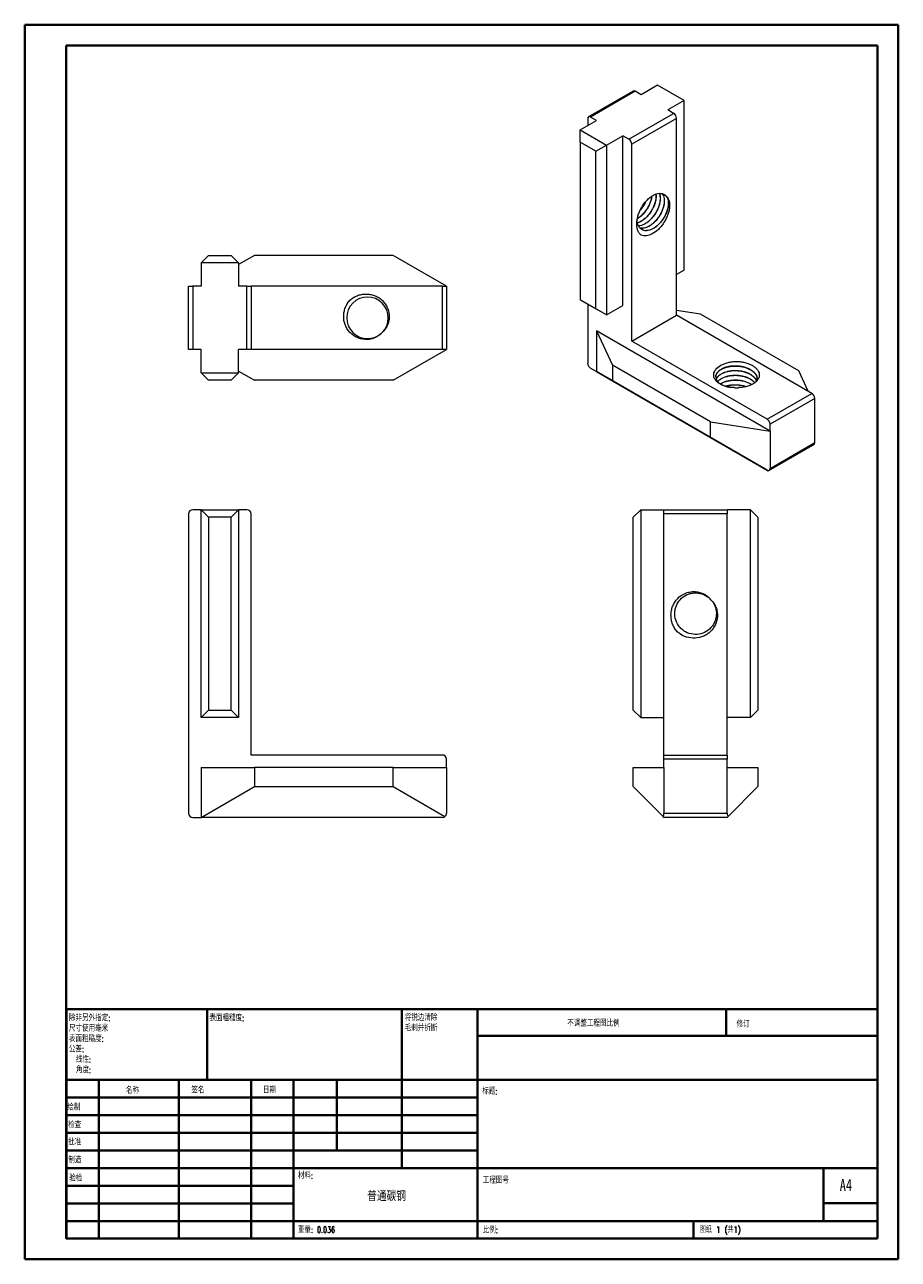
# Model space of a CAD drawing. Header units: millimetres. Extents: x 0 to 210, y 0 to 297.
import ezdxf

# ---------------------------------------------------------------- set-up
doc = ezdxf.new("R2010")
doc.units = ezdxf.units.MM
doc.styles.add('SLDTEXTSTYLE0', font='TXT', dxfattribs={"width": 0.75, "bigfont": 'bigfont'})
doc.styles.add('SLDTEXTSTYLE1', font='TXT', dxfattribs={"width": 0.75})
doc.styles.add('SLDTEXTSTYLE2', font='TXT', dxfattribs={"width": 0.694444, "bigfont": 'bigfont'})

# ---------------------------------------------------------------- blocks, each defined once
blk = doc.blocks.new('SW_NOTE_0')
at = {"color": 0, "linetype": 'Continuous', "lineweight": 0, "char_height": 1.5, "attachment_point": 1, "style": 'SLDTEXTSTYLE0'}
for s, insert in [('\\M+18FAB锐边\\M+190B4\\M+18F9C', (0, 1.93)), ('\\M+196D1\\M+18E68\\M+19BF3\\M+190DC\\M+19266', (0, -0.57))]:
    blk.add_mtext(s, dxfattribs=dict(at, insert=insert))
blk = doc.blocks.new('SW_NOTE_1')
at = {"color": 0, "linetype": 'Continuous', "lineweight": 0, "char_height": 1.5, "attachment_point": 1, "style": 'SLDTEXTSTYLE0'}
for s, insert in [('\\M+18F9C\\M+194F1另\\M+18A4F\\M+18E77\\M+192E8:', (0, 1.93)), ('\\M+18EDA\\M+190A1\\M+18E67\\M+19770\\M+19F7C\\M+195C4', (0, -0.57)), ('\\M+1955C\\M+196CA\\M+19165糙\\M+19378:', (0, -3.07)), ('\\M+18CF6\\M+18DB7:', (0, -5.57)), ('线\\M+190AB:', (1.69, -8.07)), ('\\M+18A70\\M+19378:', (1.69, -10.57))]:
    blk.add_mtext(s, dxfattribs=dict(at, insert=insert))

msp = doc.modelspace()

# ---------------------------------------------------------------- linework, layer by layer
at = {"color": 7, "linetype": 'Continuous', "lineweight": 40}
for p, q in [((0.08, 0.21), (0.08, 297.21)), ((0.08, 297.21), (210.08, 297.21)), ((210.08, 0.21), (210.08, 297.21)), ((210.08, 292.21), (210.08, 297.21)), ((10.08, 292.21), (205.08, 292.21)), ((10.08, 5.21), (10.08, 292.21)), ((205.08, 5.21), (205.08, 292.21)), ((10.11, 60.37), (205.08, 60.37)), ((10.11, 60.37), (10.11, 5.12)), ((43.91, 43.37), (43.91, 60.37)), ((90.71, 60.37), (90.71, 22.12)), ((108.91, 60.37), (108.91, 5.12)), ((168.68, 54.09), (168.68, 60.46)), ((205.08, 54), (108.91, 54)), ((205.08, 43.37), (10.11, 43.37)), ((17.91, 43.37), (17.91, 5.12)), ((37.1, 43.37), (37.1, 5.12)), ((54.51, 43.37), (54.51, 5.12)), ((64.71, 5.12), (64.71, 43.37)), ((75.11, 26.37), (75.11, 43.37)), ((108.91, 39.12), (10.11, 39.12)), ((108.91, 34.87), (10.11, 34.87)), ((108.91, 30.62), (10.11, 30.62)), ((108.91, 26.37), (10.11, 26.37)), ((64.71, 22.12), (10.11, 22.12)), ((64.71, 22.12), (205.08, 22.12)), ((192.08, 9.46), (192.08, 22.21)), ((64.71, 17.87), (10.11, 17.87)), ((64.71, 13.62), (10.11, 13.62)), ((205.08, 13.71), (192.08, 13.71)), ((10.11, 9.37), (205.08, 9.37)), ((160.88, 5.21), (160.88, 9.46)), ((10.08, 5.21), (205.08, 5.21)), ((205.08, 5.21), (180.99, 5.21)), ((0.08, 0.21), (210.08, 0.21))]:
    msp.add_line(p, q, dxfattribs=at)
at = {"color": 7, "linetype": 'Continuous', "lineweight": 15}
for p, q in [((152.23, 282.67), (148.27, 280.38)), ((158.6, 278.99), (152.23, 282.67)), ((146.36, 281.25), (135.61, 275.04)), ((146.86, 281.2), (136.11, 274.99)), ((148.27, 280.38), (146.86, 281.2)), ((158.6, 278.99), (154.64, 276.71)), ((156.05, 275.89), (154.64, 276.71)), ((158.6, 238.17), (158.6, 278.99)), ((133.57, 271.89), (137.53, 274.18)), ((135.41, 274.59), (135.41, 272.95)), ((137.53, 274.18), (136.11, 274.99)), ((145.31, 269.69), (156.05, 275.89)), ((156.76, 274.67), (146.01, 268.46)), ((156.76, 227.31), (156.76, 274.67)), ((133.57, 271.89), (139.93, 268.22)), ((133.57, 268.95), (133.57, 271.89)), ((139.93, 268.22), (143.89, 270.5)), ((143.89, 229.68), (143.89, 270.5)), ((145.31, 269.69), (143.89, 270.5)), ((137.39, 266.75), (133.57, 268.95)), ((133.57, 268.95), (133.57, 231.06)), ((137.39, 266.75), (139.93, 268.22)), ((139.93, 268.22), (139.93, 227.39)), ((146.01, 221.1), (146.01, 268.46)), ((137.39, 228.86), (137.39, 266.75)), ((42.48, 239.9), (44.28, 241.7)), ((44.28, 241.7), (49.68, 241.7)), ((51.48, 239.9), (49.68, 241.7)), ((55.3, 241.7), (51.48, 239.49)), ((88.66, 241.7), (55.3, 241.7)), ((101.48, 234.3), (88.66, 241.7)), ((51.48, 239.9), (42.48, 239.9)), ((42.48, 239.9), (42.48, 234.3)), ((51.48, 239.9), (51.48, 234.3)), ((158.6, 238.17), (156.76, 237.11)), ((39.48, 219.1), (39.48, 234.3)), ((39.48, 234.3), (40.48, 234.3)), ((40.48, 234.3), (40.48, 219.1)), ((42.48, 234.3), (40.48, 234.3)), ((53.48, 234.3), (51.48, 234.3)), ((53.48, 219.1), (53.48, 234.3)), ((53.48, 234.3), (54.48, 234.3)), ((54.48, 234.3), (54.48, 219.1)), ((100.48, 234.3), (54.48, 234.3)), ((100.48, 219.1), (100.48, 234.3)), ((100.48, 234.3), (101.48, 234.3)), ((101.48, 234.3), (101.48, 219.1)), ((133.57, 231.06), (137.39, 228.86)), ((139.93, 227.39), (133.57, 231.06)), ((133.57, 231.06), (133.57, 231.06)), ((135.41, 230), (135.41, 215.79)), ((139.93, 227.39), (137.39, 228.86)), ((139.93, 227.39), (143.89, 229.68)), ((146.01, 221.1), (156.76, 227.31)), ((162.57, 227.55), (156.76, 228.44)), ((189.29, 208.53), (156.76, 227.31)), ((186.16, 213.93), (162.57, 227.55)), ((179.25, 199.47), (137.53, 223.55)), ((137.53, 223.55), (137.53, 213.75)), ((137.53, 223.55), (141.36, 215.3)), ((178.54, 202.33), (146.01, 221.1)), ((40.48, 219.1), (39.48, 219.1)), ((42.48, 219.1), (40.48, 219.1)), ((42.48, 213.5), (42.48, 219.1)), ((53.48, 219.1), (51.48, 219.1)), ((51.48, 213.5), (51.48, 219.1)), ((54.48, 219.1), (53.48, 219.1)), ((100.48, 219.1), (54.48, 219.1)), ((88.66, 211.7), (101.48, 219.1)), ((101.48, 219.1), (100.48, 219.1)), ((51.48, 213.9), (55.3, 211.7)), ((136.11, 214.57), (137.53, 213.75)), ((164.95, 201.68), (141.36, 215.3)), ((141.36, 215.3), (141.36, 211.54)), ((188.44, 209.02), (186.16, 213.93)), ((42.48, 213.5), (51.48, 213.5)), ((44.28, 211.7), (42.48, 213.5)), ((49.68, 211.7), (44.28, 211.7)), ((49.68, 211.7), (51.48, 213.5)), ((88.66, 211.7), (55.3, 211.7)), ((137.53, 213.75), (141.36, 211.54)), ((178.54, 190.08), (137.53, 213.75)), ((141.36, 211.54), (164.95, 197.92)), ((178.54, 202.33), (189.29, 208.53)), ((189.99, 207.31), (179.25, 201.1)), ((189.99, 205.67), (189.99, 207.31)), ((189.99, 196.69), (189.99, 205.67)), ((164.95, 197.92), (164.95, 201.68)), ((164.95, 201.68), (179.25, 199.47)), ((179.25, 199.47), (179.25, 201.1)), ((179.25, 199.47), (179.25, 190.49)), ((164.95, 197.92), (178.83, 189.91)), ((178.92, 189.96), (189.91, 196.3)), ((179.25, 190.49), (189.99, 196.69)), ((39.48, 179.53), (39.48, 107.53)), ((42.48, 180.53), (40.48, 180.53)), ((42.48, 130.53), (42.48, 180.53)), ((44.28, 178.73), (42.48, 180.53)), ((42.48, 180.53), (51.48, 180.53)), ((44.28, 178.73), (44.28, 132.33)), ((49.68, 178.73), (44.28, 178.73)), ((49.68, 178.73), (51.48, 180.53)), ((49.68, 132.33), (49.68, 178.73)), ((51.48, 180.53), (51.48, 130.53)), ((53.48, 180.53), (51.48, 180.53)), ((54.48, 121.53), (54.48, 179.53)), ((146.35, 178.73), (148.15, 180.53)), ((146.35, 132.33), (146.35, 178.73)), ((148.15, 180.53), (148.15, 130.53)), ((148.15, 180.53), (153.75, 180.53)), ((153.75, 180.53), (168.95, 180.53)), ((153.75, 179.53), (153.75, 180.53)), ((168.95, 179.53), (153.75, 179.53)), ((153.75, 121.53), (153.75, 179.53)), ((168.95, 180.53), (168.95, 179.53)), ((174.55, 180.53), (168.95, 180.53)), ((168.95, 121.53), (168.95, 179.53)), ((174.55, 130.53), (174.55, 180.53)), ((174.55, 180.53), (176.35, 178.73)), ((176.35, 178.73), (176.35, 132.33)), ((42.48, 130.53), (44.28, 132.33)), ((44.28, 132.33), (49.68, 132.33)), ((51.48, 130.53), (49.68, 132.33)), ((148.15, 130.53), (146.35, 132.33)), ((176.35, 132.33), (174.55, 130.53)), ((51.48, 130.53), (42.48, 130.53)), ((148.15, 130.53), (153.75, 130.53)), ((174.55, 130.53), (168.95, 130.53)), ((100.48, 121.53), (54.48, 121.53)), ((101.48, 118.53), (101.48, 120.53)), ((153.75, 121.53), (168.95, 121.53)), ((153.75, 120.53), (153.75, 121.53)), ((153.75, 118.53), (153.75, 120.53)), ((168.95, 120.53), (153.75, 120.53)), ((168.95, 121.53), (168.95, 120.53)), ((168.95, 118.53), (168.95, 120.53)), ((42.48, 118.53), (55.3, 118.53)), ((42.48, 118.53), (42.48, 106.53)), ((55.3, 118.53), (55.3, 113.93)), ((88.66, 118.53), (55.3, 118.53)), ((88.66, 113.93), (88.66, 118.53)), ((88.66, 118.53), (101.48, 118.53)), ((101.48, 118.53), (101.48, 107.53)), ((146.35, 113.93), (146.35, 118.53)), ((146.35, 118.53), (153.75, 118.53)), ((153.75, 118.53), (153.75, 107.53)), ((168.95, 107.53), (168.95, 118.53)), ((168.95, 118.53), (176.35, 118.53)), ((176.35, 118.53), (176.35, 113.93)), ((42.48, 106.53), (55.3, 113.93)), ((55.3, 113.93), (88.66, 113.93)), ((88.66, 113.93), (101.1, 106.75)), ((146.35, 113.93), (153.53, 106.75)), ((169.16, 106.75), (176.35, 113.93)), ((153.75, 107.53), (168.95, 107.53)), ((40.48, 106.53), (42.48, 106.53)), ((100.48, 106.53), (42.48, 106.53)), ((153.75, 106.53), (153.53, 106.75)), ((168.95, 106.53), (153.75, 106.53)), ((169.16, 106.75), (168.95, 106.53))]:
    msp.add_line(p, q, dxfattribs=at)
at = {"color": 7, "linetype": 'Continuous', "lineweight": 15, "flags": 128}
msp.add_lwpolyline([(86.17, 223.35), (86.62, 223.9), (87.09, 224.77), (87.38, 225.73), (87.48, 226.72), (87.38, 227.69), (87.11, 228.59), (86.65, 229.46), (86.01, 230.23), (85.24, 230.87), (84.37, 231.33), (83.47, 231.6), (82.5, 231.7), (81.51, 231.6), (80.55, 231.31), (79.68, 230.84), (78.94, 230.23), (78.33, 229.5), (77.86, 228.63), (77.57, 227.67), (77.48, 226.68), (77.58, 225.71), (77.85, 224.8), (78.31, 223.94), (78.94, 223.16), (79.72, 222.53), (80.58, 222.07), (81.49, 221.8), (82.46, 221.7), (83.32, 221.77), (84.17, 221.99), (84.96, 222.36), (85.66, 222.84), (85.66, 222.84)], dxfattribs=at)
at = {"color": 7, "linetype": 'Continuous', "lineweight": 15}
for centre, radius, start, end in [((146.57, 280.79), 0.503, 54.3824, 114.3071), ((135.84, 274.66), 0.437, 50.7967, 189.214), ((155.23, 274.6), 1.54, 2.6055, 57.3945), ((144.48, 268.39), 1.54, 2.6055, 57.3945), ((153.02, 254.81), 1.72, 41.4962, 59.8672), ((82.48, 226.7), 5, 309.4743, 320.5257), ((136.94, 215.86), 1.54, 182.6055, 237.3945), ((171.19, 218.53), 8.65, 266.8076, 273.1924), ((188.46, 207.24), 1.54, 2.6055, 57.3945), ((177.71, 201.03), 1.54, 2.6055, 57.3945), ((40.48, 179.53), 1, 90, 180), ((53.48, 179.53), 1, 0, 90), ((161.35, 155.53), 5, 34.1821, 45), ((100.48, 120.53), 1, 0, 90), ((40.48, 107.53), 1, 180, 270), ((100.48, 107.53), 1, 308.5293, 0), ((100.48, 107.53), 1, 270, 308.5293)]:
    msp.add_arc(centre, radius, start, end, dxfattribs=at)
for centre, major_axis, ratio, start_param, end_param in [((189.7, 197.33), (-0.19, 1.04), 0.218403, 3.218333, 4.003812), ((178.13, 190.66), (1.09, -0.34), 0.697943, 5.602126, 6.500459), ((177.83, 190.49), (1, -0.577), 0.00007, 5.497828, 6.170291), ((153.17, 107.53), (0, 1), 0.57735, 3.814056, 4.712389), ((169.52, 107.53), (0, 1), 0.57735, 1.570796, 2.46913)]:
    msp.add_ellipse(centre, major_axis=major_axis, ratio=ratio, start_param=start_param, end_param=end_param, dxfattribs=at)
for points, knots in [([(148.29, 246.6), (148.11, 246.73), (147.96, 246.88), (147.69, 247.23), (147.58, 247.44), (147.39, 247.9), (147.32, 248.14), (147.23, 248.68), (147.21, 248.97), (147.21, 249.57), (147.24, 249.88), (147.34, 250.53), (147.41, 250.86), (147.6, 251.53), (147.72, 251.86), (148, 252.53), (148.16, 252.86), (148.7, 253.81), (149.14, 254.42), (149.86, 255.18), (150.11, 255.42), (150.62, 255.83), (150.87, 256.01), (151.39, 256.31), (151.65, 256.43), (152.16, 256.59), (152.41, 256.64), (153.12, 256.68), (153.54, 256.56), (153.89, 256.3)], [0, 0, 0, 0, 0.0625, 0.0625, 0.125, 0.125, 0.1875, 0.1875, 0.25, 0.25, 0.3125, 0.3125, 0.375, 0.375, 0.4375, 0.4375, 0.5, 0.5, 0.625, 0.625, 0.6875, 0.6875, 0.75, 0.75, 0.8125, 0.8125, 0.875, 0.875, 1, 1, 1, 1]), ([(154.31, 255.95), (154.42, 255.79), (154.64, 255.48), (154.81, 254.82), (154.85, 254.07), (154.75, 253.25), (154.52, 252.39), (154.16, 251.51), (153.68, 250.64), (153.1, 249.83), (152.46, 249.12), (151.77, 248.52), (151.06, 248.06), (150.32, 247.75), (149.61, 247.62), (148.96, 247.66), (148.4, 247.88), (147.94, 248.26), (147.58, 248.8), (147.34, 249.42), (147.3, 249.89), (147.28, 250.09)], [0, 0, 0, 0, 0.053879, 0.108496, 0.162752, 0.215336, 0.266764, 0.319923, 0.374149, 0.428375, 0.481534, 0.532963, 0.585546, 0.639532, 0.693879, 0.747507, 0.799417, 0.851327, 0.904955, 0.959302, 1, 1, 1, 1]), ([(151.79, 256.46), (151.81, 256.24), (151.85, 255.78), (151.75, 254.98), (151.52, 254.12), (151.17, 253.24), (150.69, 252.37), (150.11, 251.56), (149.46, 250.85), (148.78, 250.25), (148.06, 249.79), (147.59, 249.61), (147.35, 249.52)], [0, 0, 0, 0, 0.093115, 0.193503, 0.291687, 0.393173, 0.496697, 0.600221, 0.701707, 0.79989, 0.900279, 1, 1, 1, 1]), ([(150.82, 255.96), (150.8, 255.82), (150.76, 255.41), (150.56, 254.67), (150.21, 253.8), (149.72, 252.93), (149.14, 252.11), (148.5, 251.4), (147.9, 250.87), (147.51, 250.63), (147.35, 250.54)], [0, 0, 0, 0, 0.075143, 0.210391, 0.350189, 0.492794, 0.635399, 0.775197, 0.910445, 1, 1, 1, 1]), ([(151.82, 256.47), (151.84, 256.24), (151.88, 255.77), (151.78, 254.96), (151.55, 254.11), (151.19, 253.23), (150.71, 252.36), (150.13, 251.54), (149.49, 250.83), (148.8, 250.23), (148.09, 249.79), (147.59, 249.54), (147.36, 249.5), (147.36, 249.5)], [0, 0, 0, 0, 0.09598, 0.19567, 0.29317, 0.393951, 0.496755, 0.599559, 0.700339, 0.79784, 0.89753, 0.999878, 1, 1, 1, 1]), ([(150.79, 255.94), (150.77, 255.8), (150.73, 255.41), (150.53, 254.69), (150.18, 253.82), (149.7, 252.94), (149.12, 252.13), (148.47, 251.42), (147.88, 250.89), (147.5, 250.66), (147.36, 250.58)], [0, 0, 0, 0, 0.06894, 0.206084, 0.347842, 0.492446, 0.63705, 0.778808, 0.915952, 1, 1, 1, 1]), ([(152.59, 256.64), (152.59, 256.63), (152.7, 256.45), (152.8, 255.97), (152.84, 255.23), (152.74, 254.41), (152.51, 253.55), (152.16, 252.67), (151.68, 251.8), (151.1, 250.99), (150.45, 250.27), (149.77, 249.68), (149.05, 249.22), (148.32, 248.93), (147.83, 248.79), (147.6, 248.81), (147.6, 248.81)], [0, 0, 0, 0, 0.0057376, 0.0901517, 0.1740033, 0.2556782, 0.3355588, 0.4181267, 0.5023525, 0.5865782, 0.6691462, 0.7490268, 0.8307017, 0.9145533, 0.9989673, 1, 1, 1, 1]), ([(152.6, 256.64), (152.62, 256.62), (152.73, 256.44), (152.82, 255.95), (152.87, 255.21), (152.77, 254.39), (152.54, 253.53), (152.18, 252.66), (151.7, 251.78), (151.12, 250.97), (150.48, 250.26), (149.79, 249.67), (149.07, 249.2), (148.35, 248.91), (147.85, 248.77), (147.62, 248.79), (147.61, 248.79)], [0, 0, 0, 0, 0.008795, 0.092753, 0.176151, 0.257384, 0.336833, 0.418954, 0.502725, 0.586495, 0.668616, 0.748065, 0.829298, 0.912697, 0.996654, 1, 1, 1, 1]), ([(153.22, 256.6), (153.24, 256.58), (153.41, 256.44), (153.62, 256.04), (153.8, 255.41), (153.83, 254.65), (153.73, 253.84), (153.5, 252.98), (153.15, 252.1), (152.67, 251.23), (152.09, 250.41), (151.44, 249.7), (150.76, 249.11), (150.04, 248.65), (149.31, 248.34), (148.59, 248.2), (148.17, 248.25), (147.96, 248.28)], [0, 0, 0, 0, 0.014056, 0.084906, 0.156706, 0.228028, 0.297498, 0.365442, 0.435672, 0.507312, 0.578952, 0.649182, 0.717126, 0.786596, 0.857918, 0.929718, 1, 1, 1, 1]), ([(153.23, 256.6), (153.26, 256.57), (153.44, 256.43), (153.64, 256.03), (153.82, 255.39), (153.86, 254.64), (153.76, 253.82), (153.53, 252.96), (153.17, 252.08), (152.69, 251.21), (152.11, 250.4), (151.47, 249.69), (150.78, 249.09), (150.07, 248.63), (149.33, 248.32), (148.63, 248.2), (148.17, 248.19), (147.97, 248.27), (147.97, 248.27)], [0, 0, 0, 0, 0.017062, 0.08756, 0.159004, 0.229971, 0.299096, 0.366703, 0.436584, 0.507868, 0.579153, 0.649034, 0.716641, 0.785766, 0.856733, 0.928177, 0.998675, 1, 1, 1, 1]), ([(154.31, 255.95), (154.47, 255.82), (154.6, 255.66), (154.82, 255.28), (154.91, 255.07), (155.04, 254.6), (155.08, 254.35), (155.12, 253.8), (155.11, 253.51), (155.04, 252.92), (154.99, 252.61), (154.83, 251.98), (154.73, 251.67), (154.49, 251.04), (154.35, 250.72), (154.04, 250.11), (153.86, 249.81), (153.49, 249.24), (153.28, 248.96), (152.85, 248.44), (152.63, 248.2), (151.93, 247.54), (151.44, 247.18), (150.46, 246.65), (149.98, 246.49), (149.07, 246.38), (148.66, 246.44), (148.29, 246.6)], [0, 0, 0, 0, 0.0625, 0.0625, 0.125, 0.125, 0.1875, 0.1875, 0.25, 0.25, 0.3125, 0.3125, 0.375, 0.375, 0.4375, 0.4375, 0.5, 0.5, 0.5625, 0.5625, 0.625, 0.625, 0.75, 0.75, 0.875, 0.875, 1, 1, 1, 1]), ([(153.89, 256.3), (154.03, 256.2), (154.32, 255.99), (154.61, 255.48), (154.78, 254.84), (154.82, 254.08), (154.72, 253.27), (154.49, 252.41), (154.14, 251.53), (153.66, 250.66), (153.08, 249.84), (152.43, 249.13), (151.74, 248.54), (151.03, 248.08), (150.29, 247.77), (149.58, 247.64), (148.93, 247.67), (148.57, 247.84), (148.39, 247.92)], [0, 0, 0, 0, 0.061034, 0.124087, 0.187987, 0.25146, 0.313286, 0.373754, 0.436256, 0.500013, 0.56377, 0.626272, 0.686739, 0.748565, 0.812039, 0.875939, 0.938992, 1, 1, 1, 1]), ([(149.23, 254.46), (149.22, 254.43), (149.09, 254.11), (148.72, 253.51), (148.32, 252.9), (148.07, 252.62), (148.04, 252.58)], [0, 0, 0, 0, 0.040706, 0.486073, 0.93144, 1, 1, 1, 1]), ([(149.15, 254.37), (149, 254.09), (148.7, 253.51), (148.32, 252.95), (148.1, 252.7), (148.1, 252.7)], [0, 0, 0, 0, 0.48786, 0.991564, 1, 1, 1, 1]), ([(78.26, 230.92), (78.52, 231.16), (78.8, 231.37), (79.38, 231.73), (79.7, 231.89), (80.35, 232.15), (80.68, 232.25), (81.36, 232.38), (81.72, 232.42), (82.41, 232.43), (82.76, 232.4), (83.45, 232.29), (83.79, 232.2), (84.44, 231.96), (84.76, 231.82), (85.35, 231.46), (85.64, 231.25), (86.16, 230.79), (86.39, 230.53), (86.82, 229.97), (87, 229.67), (87.46, 228.74), (87.65, 228.05), (87.72, 227.01), (87.71, 226.66), (87.62, 225.97), (87.53, 225.63), (87.3, 224.97), (87.15, 224.65), (86.79, 224.06), (86.58, 223.78), (86.34, 223.52)], [0, 0, 0, 0, 0.0625, 0.0625, 0.125, 0.125, 0.1875, 0.1875, 0.25, 0.25, 0.3125, 0.3125, 0.375, 0.375, 0.4375, 0.4375, 0.5, 0.5, 0.5625, 0.5625, 0.625, 0.625, 0.75, 0.75, 0.8125, 0.8125, 0.875, 0.875, 0.9375, 0.9375, 1, 1, 1, 1]), ([(85.66, 222.84), (85.4, 222.6), (85.12, 222.39), (84.53, 222.03), (84.21, 221.88), (83.55, 221.64), (83.21, 221.56), (82.52, 221.47), (82.17, 221.45), (81.13, 221.52), (80.44, 221.71), (79.51, 222.17), (79.21, 222.36), (78.65, 222.78), (78.4, 223.02), (77.93, 223.53), (77.72, 223.82), (77.36, 224.42), (77.21, 224.73), (76.86, 225.72), (76.74, 226.41), (76.76, 227.46), (76.79, 227.81), (76.93, 228.49), (77.03, 228.83), (77.29, 229.48), (77.44, 229.79), (77.81, 230.38), (78.02, 230.66), (78.26, 230.92)], [0, 0, 0, 0, 0.0625, 0.0625, 0.125, 0.125, 0.1875, 0.1875, 0.25, 0.25, 0.375, 0.375, 0.4375, 0.4375, 0.5, 0.5, 0.5625, 0.5625, 0.625, 0.625, 0.75, 0.75, 0.8125, 0.8125, 0.875, 0.875, 0.9375, 0.9375, 1, 1, 1, 1]), ([(170.7, 209.9), (170.35, 209.91), (170.01, 209.94), (169.33, 210.03), (169, 210.1), (168.37, 210.27), (168.07, 210.38), (167.52, 210.62), (167.26, 210.76), (166.57, 211.21), (166.22, 211.57), (165.88, 212.14), (165.8, 212.34), (165.71, 212.74), (165.69, 212.94), (165.73, 213.34), (165.79, 213.54), (165.95, 213.93), (166.07, 214.12), (166.52, 214.67), (166.93, 215), (167.68, 215.42), (167.95, 215.55), (168.53, 215.77), (168.84, 215.87), (169.48, 216.03), (169.81, 216.09), (170.49, 216.18), (170.83, 216.21), (171.19, 216.22)], [0, 0, 0, 0, 0.0625, 0.0625, 0.125, 0.125, 0.1875, 0.1875, 0.25, 0.25, 0.375, 0.375, 0.4375, 0.4375, 0.5, 0.5, 0.5625, 0.5625, 0.625, 0.625, 0.75, 0.75, 0.8125, 0.8125, 0.875, 0.875, 0.9375, 0.9375, 1, 1, 1, 1]), ([(176.14, 211.64), (176.16, 211.74), (176.22, 212.04), (176.11, 212.55), (175.83, 213.12), (175.37, 213.65), (174.75, 214.12), (173.99, 214.53), (173.1, 214.84), (172.15, 215.04), (171.19, 215.12), (170.22, 215.1), (169.27, 214.98), (168.38, 214.74), (167.62, 214.41), (167, 214.01), (166.54, 213.55), (166.25, 213.04), (166.15, 212.51), (166.25, 211.97), (166.54, 211.46), (167, 211), (167.59, 210.62), (168.28, 210.31), (169.04, 210.09), (169.59, 210), (169.86, 209.96)], [0, 0, 0, 0, 0.021192, 0.065299, 0.108538, 0.15037, 0.193141, 0.237053, 0.281258, 0.324879, 0.367102, 0.409325, 0.452946, 0.497152, 0.541063, 0.583834, 0.625666, 0.668905, 0.713012, 0.757119, 0.800358, 0.84219, 0.884961, 0.923274, 0.961897, 1, 1, 1, 1]), ([(166.19, 212.47), (166.19, 212.83), (166.32, 213.19), (166.7, 213.67), (166.85, 213.82), (167.2, 214.11), (167.4, 214.24), (168.1, 214.61), (168.67, 214.81), (169.9, 215.05), (170.56, 215.09), (171.81, 215.05), (172.47, 214.96), (173.7, 214.62), (174.27, 214.37), (174.97, 213.93), (175.17, 213.77), (175.53, 213.44), (175.67, 213.27), (176.05, 212.72), (176.19, 212.31), (176.19, 211.9)], [0, 0, 0, 0, 0.125, 0.125, 0.1875, 0.1875, 0.25, 0.25, 0.375, 0.375, 0.5, 0.5, 0.625, 0.625, 0.75, 0.75, 0.8125, 0.8125, 0.875, 0.875, 1, 1, 1, 1]), ([(176.03, 211.51), (175.96, 211.67), (175.81, 212.02), (175.37, 212.51), (174.75, 212.98), (173.99, 213.38), (173.1, 213.69), (172.15, 213.89), (171.19, 213.98), (170.22, 213.96), (169.27, 213.83), (168.38, 213.6), (167.62, 213.27), (167, 212.87), (166.54, 212.42), (166.38, 212.09), (166.31, 211.93)], [0, 0, 0, 0, 0.059425, 0.130019, 0.202199, 0.276303, 0.350904, 0.424517, 0.495772, 0.567027, 0.64064, 0.715241, 0.789344, 0.861524, 0.932118, 1, 1, 1, 1]), ([(176.02, 211.5), (175.96, 211.65), (175.81, 211.99), (175.37, 212.47), (174.75, 212.95), (173.99, 213.35), (173.1, 213.66), (172.15, 213.86), (171.19, 213.95), (170.22, 213.93), (169.27, 213.8), (168.38, 213.57), (167.62, 213.24), (167, 212.84), (166.55, 212.39), (166.39, 212.07), (166.31, 211.92)], [0, 0, 0, 0, 0.057148, 0.128091, 0.200627, 0.275097, 0.350067, 0.424044, 0.495651, 0.567258, 0.641235, 0.716204, 0.790674, 0.86321, 0.934154, 1, 1, 1, 1]), ([(171.19, 216.22), (171.54, 216.21), (171.88, 216.18), (172.56, 216.09), (172.89, 216.03), (173.53, 215.87), (173.84, 215.77), (174.42, 215.55), (174.69, 215.42), (175.19, 215.14), (175.42, 214.99), (175.82, 214.66), (176, 214.49), (176.3, 214.12), (176.41, 213.93), (176.58, 213.54), (176.64, 213.34), (176.68, 212.94), (176.66, 212.74), (176.57, 212.34), (176.49, 212.14), (176.15, 211.57), (175.8, 211.21), (175.12, 210.76), (174.86, 210.62), (174.3, 210.38), (174, 210.28), (173.37, 210.1), (173.04, 210.03), (172.36, 209.94), (172.02, 209.91), (171.67, 209.9)], [0, 0, 0, 0, 0.0625, 0.0625, 0.125, 0.125, 0.1875, 0.1875, 0.25, 0.25, 0.3125, 0.3125, 0.375, 0.375, 0.4375, 0.4375, 0.5, 0.5, 0.5625, 0.5625, 0.625, 0.625, 0.75, 0.75, 0.8125, 0.8125, 0.875, 0.875, 0.9375, 0.9375, 1, 1, 1, 1]), ([(175.57, 211.09), (175.5, 211.18), (175.29, 211.45), (174.75, 211.84), (173.99, 212.24), (173.1, 212.55), (172.15, 212.75), (171.19, 212.84), (170.22, 212.82), (169.27, 212.69), (168.38, 212.46), (167.62, 212.13), (167.03, 211.76), (166.78, 211.48), (166.67, 211.36)], [0, 0, 0, 0, 0.043048, 0.130909, 0.221111, 0.311918, 0.401523, 0.488257, 0.574991, 0.664596, 0.755403, 0.845605, 0.933466, 1, 1, 1, 1]), ([(175.56, 211.08), (175.49, 211.16), (175.28, 211.42), (174.75, 211.8), (173.99, 212.21), (173.1, 212.52), (172.15, 212.72), (171.19, 212.81), (170.22, 212.78), (169.27, 212.66), (168.38, 212.42), (167.62, 212.09), (167.04, 211.73), (166.79, 211.46), (166.69, 211.35)], [0, 0, 0, 0, 0.0401243, 0.1285409, 0.219314, 0.310696, 0.4008683, 0.488152, 0.5754356, 0.6656079, 0.7569899, 0.847763, 0.9361796, 1, 1, 1, 1]), ([(174.82, 210.62), (174.79, 210.64), (174.56, 210.82), (173.98, 211.09), (173.1, 211.41), (172.15, 211.61), (171.19, 211.7), (170.22, 211.67), (169.27, 211.55), (168.39, 211.31), (167.74, 211.05), (167.45, 210.85), (167.36, 210.79)], [0, 0, 0, 0, 0.014777, 0.132713, 0.251439, 0.368594, 0.481996, 0.595398, 0.712553, 0.831279, 0.949214, 1, 1, 1, 1]), ([(174.79, 210.6), (174.77, 210.62), (174.55, 210.79), (173.98, 211.06), (173.1, 211.38), (172.15, 211.58), (171.19, 211.66), (170.22, 211.64), (169.27, 211.52), (168.39, 211.28), (167.75, 211.02), (167.47, 210.83), (167.39, 210.77)], [0, 0, 0, 0, 0.010298, 0.129337, 0.249174, 0.367426, 0.481889, 0.596352, 0.714603, 0.834441, 0.95348, 1, 1, 1, 1]), ([(173.42, 210.13), (173.31, 210.17), (172.91, 210.32), (172.15, 210.46), (171.19, 210.55), (170.22, 210.53), (169.35, 210.42), (168.86, 210.28), (168.65, 210.22)], [0, 0, 0, 0, 0.076677, 0.27468, 0.46634, 0.658, 0.856003, 1, 1, 1, 1]), ([(173.37, 210.11), (173.28, 210.15), (172.89, 210.29), (172.15, 210.43), (171.19, 210.52), (170.22, 210.5), (169.37, 210.39), (168.9, 210.26), (168.71, 210.2)], [0, 0, 0, 0, 0.0664, 0.269531, 0.466155, 0.662779, 0.86591, 1, 1, 1, 1]), ([(156.96, 151.15), (156.72, 151.43), (156.5, 151.72), (156.12, 152.35), (155.96, 152.68), (155.7, 153.37), (155.6, 153.72), (155.47, 154.44), (155.44, 154.81), (155.44, 155.55), (155.48, 155.91), (155.62, 156.63), (155.72, 156.99), (155.99, 157.67), (156.16, 158), (156.56, 158.61), (156.79, 158.91), (157.55, 159.69), (158.17, 160.12), (159.18, 160.55), (159.54, 160.66), (160.26, 160.81), (160.62, 160.85), (161.35, 160.85), (161.73, 160.81), (162.44, 160.65), (162.79, 160.53), (163.8, 160.07), (164.39, 159.63), (164.88, 159.07)], [0, 0, 0, 0, 0.0625, 0.0625, 0.125, 0.125, 0.1875, 0.1875, 0.25, 0.25, 0.3125, 0.3125, 0.375, 0.375, 0.4375, 0.4375, 0.5, 0.5, 0.625, 0.625, 0.6875, 0.6875, 0.75, 0.75, 0.8125, 0.8125, 0.875, 0.875, 1, 1, 1, 1]), ([(165.48, 158.34), (165.84, 157.82), (166.1, 157.21), (166.37, 155.94), (166.38, 155.29), (166.22, 154.37), (166.14, 154.08), (165.92, 153.5), (165.79, 153.21), (165.29, 152.39), (164.84, 151.9), (163.8, 151.13), (163.22, 150.86), (162.04, 150.55), (161.4, 150.49), (160.12, 150.64), (159.48, 150.85), (158.64, 151.31), (158.38, 151.5), (157.91, 151.89), (157.69, 152.1), (157.1, 152.82), (156.78, 153.39), (156.39, 154.63), (156.31, 155.29), (156.39, 156.23), (156.44, 156.54), (156.6, 157.13), (156.7, 157.42), (157.11, 158.27), (157.51, 158.8), (158.47, 159.68), (159.04, 160.01), (159.91, 160.33), (160.2, 160.41), (160.81, 160.51), (161.13, 160.54), (162.08, 160.52), (162.74, 160.38), (163.92, 159.87), (164.45, 159.5), (164.88, 159.07)], [0, 0, 0, 0, 0.0625, 0.0625, 0.125, 0.125, 0.15625, 0.15625, 0.1875, 0.1875, 0.25, 0.25, 0.3125, 0.3125, 0.375, 0.375, 0.4375, 0.4375, 0.46875, 0.46875, 0.5, 0.5, 0.5625, 0.5625, 0.625, 0.625, 0.65625, 0.65625, 0.6875, 0.6875, 0.75, 0.75, 0.8125, 0.8125, 0.84375, 0.84375, 0.875, 0.875, 0.9375, 0.9375, 1, 1, 1, 1]), ([(165.48, 158.34), (165.7, 158.07), (165.89, 157.78), (166.2, 157.17), (166.33, 156.84), (166.52, 156.17), (166.57, 155.83), (166.62, 155.14), (166.61, 154.79), (166.52, 154.11), (166.44, 153.77), (166.22, 153.12), (166.08, 152.8), (165.74, 152.2), (165.54, 151.91), (165.1, 151.38), (164.85, 151.14), (164.32, 150.7), (164.03, 150.51), (163.42, 150.18), (163.11, 150.04), (162.11, 149.72), (161.43, 149.62), (160.04, 149.67), (159.36, 149.81), (158.07, 150.33), (157.49, 150.69), (156.96, 151.15)], [0, 0, 0, 0, 0.0625, 0.0625, 0.125, 0.125, 0.1875, 0.1875, 0.25, 0.25, 0.3125, 0.3125, 0.375, 0.375, 0.4375, 0.4375, 0.5, 0.5, 0.5625, 0.5625, 0.625, 0.625, 0.75, 0.75, 0.875, 0.875, 1, 1, 1, 1])]:
    msp.add_open_spline(points, degree=3, knots=knots, dxfattribs=at)

# ---------------------------------------------------------------- block references
at = {"color": 7, "linetype": 'Continuous', "lineweight": 0}
for name, p in [('SW_NOTE_1', (10.7, 57.11)), ('SW_NOTE_0', (91.42, 57.19))]:
    msp.add_blockref(name, p, dxfattribs=at)

# ---------------------------------------------------------------- texts
for s, insert, char_height, attachment_point, style in [('\\M+1955C\\M+196CA\\M+19165糙\\M+19378:', (44.48, 59.04), 1.5, 1, 'SLDTEXTSTYLE0'), ('\\M+19573调\\M+190AE\\M+18D48\\M+192F6图\\M+194E4\\M+197E1', (130.49, 57.75), 1.5, 1, 'SLDTEXTSTYLE0'), ('\\M+18F43订', (171.21, 57.55), 1.5, 1, 'SLDTEXTSTYLE0'), ('\\M+196BC\\M+18FCC', (24.43, 41.62), 1.5, 1, 'SLDTEXTSTYLE0'), ('签\\M+196BC', (40.14, 41.68), 1.5, 1, 'SLDTEXTSTYLE0'), ('\\M+193FA\\M+18AFA', (57.33, 41.7), 1.5, 1, 'SLDTEXTSTYLE0'), ('标题:', (110.07, 41.4), 1.5, 1, 'SLDTEXTSTYLE0'), ('绘\\M+190A7', (10.32, 37.55), 1.5, 1, 'SLDTEXTSTYLE0'), ('检查', (10.52, 33.28), 1.5, 1, 'SLDTEXTSTYLE0'), ('\\M+194E1\\M+18F79', (10.51, 29.19), 1.5, 1, 'SLDTEXTSTYLE0'), ('\\M+190A7\\M+191A2', (10.57, 24.85), 1.5, 1, 'SLDTEXTSTYLE0'), ('\\M+18DDE\\M+197BF:', (65.76, 21.11), 1.5, 1, 'SLDTEXTSTYLE0'), ('验检', (10.78, 20.47), 1.5, 1, 'SLDTEXTSTYLE0'), ('\\M+18D48\\M+192F6图\\M+18D86', (110.18, 19.99), 1.5, 1, 'SLDTEXTSTYLE0'), ('A4', (196, 19.52), 2.91, 1, 'SLDTEXTSTYLE1'), ('\\M+19581\\M+192CA碳钢', (87.07, 16.61), 2.3813, 2, 'SLDTEXTSTYLE0'), ('\\M+18F64\\M+197CA: 0.036', (65.73, 8.07), 1.4986, 1, 'SLDTEXTSTYLE0'), ('\\M+194E4\\M+197E1:', (110.18, 8.02), 1.5, 1, 'SLDTEXTSTYLE0'), ('图纸 1 (\\M+18BA41)', (162.36, 8.11), 1.5, 1, 'SLDTEXTSTYLE2')]:
    msp.add_mtext(s, dxfattribs=dict(at, insert=insert, char_height=char_height, attachment_point=attachment_point, style=style))

doc.saveas('drawing.dxf')
